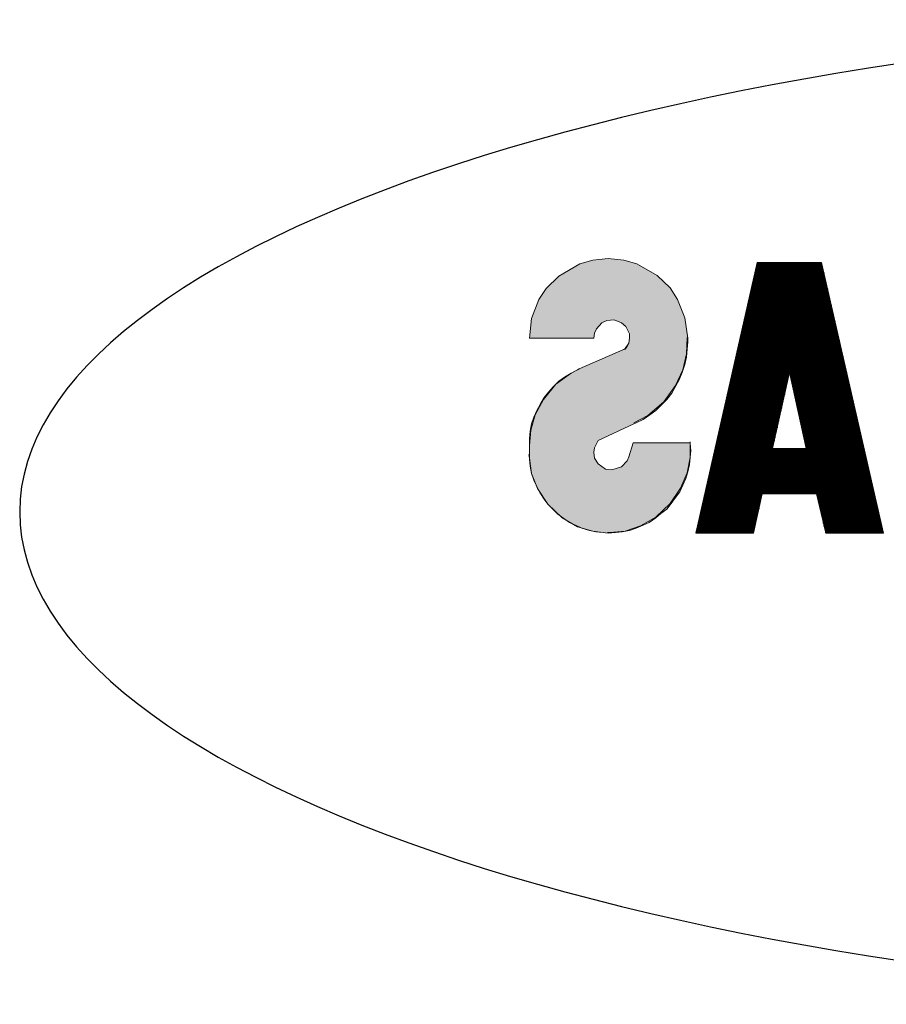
# Model space of a CAD drawing. Header units: centimetres. Extents: x 22052 to 56535, y 76485 to 78519.
# Tile 101 of 235: x 38323.95 to 38327.33, y 77315.08 to 77318.92. Entities that reach past the tile are written whole.
import ezdxf

# ---------------------------------------------------------------- set-up
doc = ezdxf.new("R2010")
doc.units = ezdxf.units.CM
doc.layers.add('$_urządzenia', color=250, linetype='Continuous')

# ---------------------------------------------------------------- blocks, each defined once
blk = doc.blocks.new('A$C46FA06C3')
at = {"layer": '$_urządzenia'}
blk.add_hatch(color=256, dxfattribs=at).paths.add_polyline_path([(1654.338, 642.51), (1654.67, 642.606), (1655.062, 642.642), (1655.45, 642.606), (1655.782, 642.51), (1656.319, 642.196), (1656.633, 641.883), (1656.819, 641.605), (1657.006, 641.123), (1657.06, 640.623), (1655.43, 640.623), (1655.412, 640.755), (1655.357, 640.864), (1655.228, 641.01), (1655.098, 641.069), (1654.914, 641.087), (1654.727, 641.01), (1654.616, 640.919), (1654.525, 640.737), (1654.525, 640.623), (1654.543, 640.496), (1654.58, 640.418), (1654.634, 640.346), (1654.691, 640.327), (1655.801, 639.845), (1655.839, 639.827), (1656.005, 639.736), (1656.171, 639.641), (1656.319, 639.532), (1656.449, 639.4), (1656.578, 639.254), (1656.69, 639.122), (1656.783, 638.959), (1656.876, 638.79), (1656.949, 638.622), (1657.006, 638.458), (1657.042, 638.272), (1657.06, 638.086), (1657.06, 637.904), (1657.06, 637.681), (1657.06, 637.549), (1657.042, 637.385), (1657.006, 637.199), (1656.949, 637.03), (1656.876, 636.867), (1656.801, 636.717), (1656.69, 636.548), (1656.596, 636.421), (1656.467, 636.289), (1656.337, 636.162), (1656.189, 636.053), (1656.042, 635.957), (1655.894, 635.885), (1655.728, 635.812), (1655.541, 635.753), (1655.375, 635.716), (1655.191, 635.698), (1655.062, 635.68), (1654.875, 635.698), (1654.709, 635.716), (1654.525, 635.753), (1654.357, 635.812), (1654.173, 635.885), (1654.025, 635.957), (1653.856, 636.071), (1653.727, 636.18), (1653.579, 636.289), (1653.468, 636.439), (1653.356, 636.589), (1653.245, 636.735), (1653.172, 636.903), (1653.099, 637.067), (1653.042, 637.235), (1653.006, 637.422), (1652.988, 637.603), (1652.967, 637.772), (1652.988, 637.958), (1652.988, 637.976), (1654.432, 637.976), (1654.543, 637.622), (1654.58, 637.513), (1654.727, 637.367), (1654.968, 637.29), (1655.134, 637.308), (1655.318, 637.44), (1655.412, 637.585), (1655.43, 637.735), (1655.412, 637.845), (1655.318, 638.031), (1654.414, 638.458), (1654.357, 638.477), (1654.173, 638.568), (1654.004, 638.681), (1653.856, 638.79), (1653.709, 638.936), (1653.579, 639.068), (1653.449, 639.236), (1653.356, 639.4), (1653.265, 639.568), (1653.19, 639.754), (1653.117, 639.959), (1653.079, 640.141), (1653.061, 640.346), (1653.042, 640.532), (1653.042, 640.623), (1653.117, 641.141), (1653.302, 641.605), (1653.488, 641.901), (1653.82, 642.215)])
at = {"layer": '$_urządzenia', "lineweight": 15}
for points in [[(1648.081, 635.68), (1649.655, 642.547)], [(1651.285, 642.51), (1649.636, 642.51)], [(1649.636, 642.492), (1651.285, 642.492)], [(1651.303, 642.474), (1649.636, 642.474)], [(1651.285, 642.547), (1649.655, 642.547)], [(1651.285, 642.547), (1649.655, 642.547)], [(1649.655, 642.528), (1651.285, 642.528)], [(1651.285, 642.547), (1652.84, 635.68)], [(1654.338, 642.51), (1654.67, 642.606), (1655.062, 642.642), (1655.45, 642.606), (1655.782, 642.51), (1656.319, 642.196), (1656.633, 641.883), (1656.819, 641.605), (1657.006, 641.123), (1657.06, 640.623), (1655.43, 640.623), (1655.412, 640.755), (1655.357, 640.864), (1655.228, 641.01), (1655.098, 641.069), (1654.914, 641.087), (1654.727, 641.01), (1654.616, 640.919), (1654.525, 640.737), (1654.525, 640.623), (1654.543, 640.496), (1654.58, 640.418), (1654.634, 640.346), (1654.691, 640.327), (1655.801, 639.845), (1655.839, 639.827), (1656.005, 639.736), (1656.171, 639.641), (1656.319, 639.532), (1656.449, 639.4), (1656.578, 639.254), (1656.69, 639.122), (1656.783, 638.959), (1656.876, 638.79), (1656.949, 638.622), (1657.006, 638.458), (1657.042, 638.272), (1657.06, 638.086), (1657.06, 637.904), (1657.06, 637.681), (1657.06, 637.549), (1657.042, 637.385), (1657.006, 637.199), (1656.949, 637.03), (1656.876, 636.867), (1656.801, 636.717), (1656.69, 636.548), (1656.596, 636.421), (1656.467, 636.289), (1656.337, 636.162), (1656.189, 636.053), (1656.042, 635.957), (1655.894, 635.885), (1655.728, 635.812), (1655.541, 635.753), (1655.375, 635.716), (1655.191, 635.698), (1655.062, 635.68), (1654.875, 635.698), (1654.709, 635.716), (1654.525, 635.753), (1654.357, 635.812), (1654.173, 635.885), (1654.025, 635.957), (1653.856, 636.071), (1653.727, 636.18), (1653.579, 636.289), (1653.468, 636.439), (1653.356, 636.589), (1653.245, 636.735), (1653.172, 636.903), (1653.099, 637.067), (1653.042, 637.235), (1653.006, 637.422), (1652.988, 637.603), (1652.967, 637.772), (1652.988, 637.958), (1652.988, 637.976), (1654.432, 637.976), (1654.543, 637.622), (1654.58, 637.513), (1654.727, 637.367), (1654.968, 637.29), (1655.134, 637.308), (1655.318, 637.44), (1655.412, 637.585), (1655.43, 637.735), (1655.412, 637.845), (1655.318, 638.031), (1654.414, 638.458), (1654.357, 638.477), (1654.173, 638.568), (1654.004, 638.681), (1653.856, 638.79), (1653.709, 638.936), (1653.579, 639.068), (1653.449, 639.236), (1653.356, 639.4), (1653.265, 639.568), (1653.19, 639.754), (1653.117, 639.959), (1653.079, 640.141), (1653.061, 640.346), (1653.042, 640.532), (1653.042, 640.623), (1653.117, 641.141), (1653.302, 641.605), (1653.488, 641.901), (1653.82, 642.215), (1654.338, 642.51)], [(1657.006, 641.123), (1656.819, 641.605), (1656.633, 641.883), (1656.319, 642.196), (1655.782, 642.51), (1655.45, 642.606), (1655.062, 642.642), (1654.67, 642.606), (1654.338, 642.51), (1653.82, 642.215), (1653.488, 641.901), (1653.302, 641.605), (1653.117, 641.141), (1653.042, 640.623)], [(1649.58, 642.274), (1651.339, 642.274)], [(1651.339, 642.251), (1649.58, 642.251)], [(1649.58, 642.233), (1651.358, 642.233)], [(1649.6, 642.347), (1651.321, 642.347)], [(1651.339, 642.324), (1649.6, 642.324)], [(1649.6, 642.306), (1651.339, 642.306)], [(1651.339, 642.287), (1649.6, 642.287)], [(1649.618, 642.419), (1651.303, 642.419)], [(1651.321, 642.401), (1649.618, 642.401)], [(1649.618, 642.383), (1651.321, 642.383)], [(1651.321, 642.365), (1649.618, 642.365)], [(1649.636, 642.456), (1651.303, 642.456)], [(1651.303, 642.438), (1649.636, 642.438)], [(1649.525, 642.01), (1651.394, 642.01)], [(1651.414, 641.992), (1649.525, 641.992)], [(1649.525, 641.974), (1651.414, 641.974)], [(1651.376, 642.106), (1649.543, 642.106)], [(1649.543, 642.087), (1651.376, 642.087)], [(1651.394, 642.069), (1649.543, 642.069)], [(1649.543, 642.051), (1651.394, 642.051)], [(1651.394, 642.033), (1649.543, 642.033)], [(1651.358, 642.178), (1649.561, 642.178)], [(1649.561, 642.16), (1651.376, 642.16)], [(1651.376, 642.142), (1649.561, 642.142)], [(1649.561, 642.124), (1651.376, 642.124)], [(1651.358, 642.215), (1649.58, 642.215)], [(1649.58, 642.196), (1651.358, 642.196)], [(1651.451, 641.769), (1649.47, 641.769)], [(1649.47, 641.751), (1651.469, 641.751)], [(1651.469, 641.733), (1649.47, 641.733)], [(1649.489, 641.865), (1651.433, 641.865)], [(1651.433, 641.846), (1649.489, 641.846)], [(1649.489, 641.828), (1651.451, 641.828)], [(1651.451, 641.81), (1649.489, 641.81)], [(1649.489, 641.787), (1651.451, 641.787)], [(1649.507, 641.937), (1651.414, 641.937)], [(1651.433, 641.919), (1649.507, 641.919)], [(1649.507, 641.901), (1651.433, 641.901)], [(1651.433, 641.883), (1649.507, 641.883)], [(1651.414, 641.955), (1649.525, 641.955)], [(1649.414, 641.528), (1651.505, 641.528)], [(1651.526, 641.514), (1649.414, 641.514)], [(1649.414, 641.496), (1651.526, 641.496)], [(1651.526, 641.473), (1649.414, 641.473)], [(1651.487, 641.624), (1649.434, 641.624)], [(1649.434, 641.605), (1651.487, 641.605)], [(1651.505, 641.587), (1649.434, 641.587)], [(1649.434, 641.569), (1651.505, 641.569)], [(1651.505, 641.546), (1649.434, 641.546)], [(1651.469, 641.696), (1649.452, 641.696)], [(1649.452, 641.678), (1651.469, 641.678)], [(1651.487, 641.66), (1649.452, 641.66)], [(1649.452, 641.642), (1651.487, 641.642)], [(1649.47, 641.714), (1651.469, 641.714)], [(1651.562, 641.292), (1649.359, 641.292)], [(1649.359, 641.273), (1651.562, 641.273)], [(1651.58, 641.251), (1649.359, 641.251)], [(1649.359, 641.232), (1651.58, 641.232)], [(1651.544, 641.364), (1649.377, 641.364)], [(1649.377, 641.346), (1651.562, 641.346)], [(1651.562, 641.328), (1649.377, 641.328)], [(1649.377, 641.31), (1651.562, 641.31)], [(1649.395, 641.455), (1651.526, 641.455)], [(1651.526, 641.437), (1649.395, 641.437)], [(1649.395, 641.419), (1651.544, 641.419)], [(1651.544, 641.401), (1649.395, 641.401)], [(1649.395, 641.382), (1651.544, 641.382)], [(1649.302, 641.051), (1651.617, 641.051)], [(1651.617, 641.032), (1649.302, 641.032)], [(1649.302, 641.01), (1651.635, 641.01)], [(1651.635, 640.991), (1649.302, 640.991)], [(1649.302, 640.973), (1651.635, 640.973)], [(1649.323, 641.123), (1651.599, 641.123)], [(1651.617, 641.105), (1649.323, 641.105)], [(1649.323, 641.087), (1651.617, 641.087)], [(1651.617, 641.069), (1649.323, 641.069)], [(1651.58, 641.214), (1649.341, 641.214)], [(1649.341, 641.196), (1651.58, 641.196)], [(1651.599, 641.178), (1649.341, 641.178)], [(1649.341, 641.16), (1651.599, 641.16)], [(1651.599, 641.141), (1649.341, 641.141)], [(1655.43, 640.623), (1655.412, 640.755), (1655.357, 640.864), (1655.228, 641.01), (1655.098, 641.069), (1654.914, 641.087), (1654.727, 641.01), (1654.616, 640.919), (1654.525, 640.737), (1654.525, 640.623), (1654.543, 640.496)], [(1657.006, 641.123), (1657.06, 640.623)], [(1651.674, 640.809), (1649.248, 640.809)], [(1649.248, 640.791), (1651.674, 640.791)], [(1651.692, 640.773), (1649.248, 640.773)], [(1649.248, 640.755), (1651.692, 640.755)], [(1651.692, 640.737), (1649.248, 640.737)], [(1651.653, 640.882), (1649.266, 640.882)], [(1649.266, 640.864), (1651.653, 640.864)], [(1651.674, 640.846), (1649.266, 640.846)], [(1649.266, 640.828), (1651.674, 640.828)], [(1651.635, 640.955), (1649.284, 640.955)], [(1649.284, 640.937), (1651.653, 640.937)], [(1651.653, 640.919), (1649.284, 640.919)], [(1649.284, 640.9), (1651.653, 640.9)], [(1651.746, 640.473), (1649.175, 640.473)], [(1649.193, 640.568), (1651.728, 640.568)], [(1651.728, 640.55), (1649.193, 640.55)], [(1649.193, 640.532), (1651.746, 640.532)], [(1651.746, 640.514), (1649.193, 640.514)], [(1649.193, 640.496), (1651.746, 640.496)], [(1649.211, 640.641), (1651.71, 640.641)], [(1651.71, 640.623), (1649.211, 640.623)], [(1649.211, 640.605), (1651.728, 640.605)], [(1651.728, 640.587), (1649.211, 640.587)], [(1649.229, 640.714), (1651.692, 640.714)], [(1651.71, 640.696), (1649.229, 640.696)], [(1649.229, 640.678), (1651.71, 640.678)], [(1651.71, 640.659), (1649.229, 640.659)], [(1653.061, 640.641), (1653.079, 640.232), (1653.172, 639.827), (1653.356, 639.422), (1653.654, 639.013), (1654.061, 638.663), (1654.414, 638.477)], [(1654.543, 640.496), (1654.634, 640.364), (1654.691, 640.327)], [(1655.43, 640.623), (1657.06, 640.623)], [(1649.118, 640.232), (1651.803, 640.232)], [(1649.136, 640.309), (1651.785, 640.309)], [(1651.803, 640.291), (1649.136, 640.291)], [(1649.136, 640.273), (1651.803, 640.273)], [(1651.803, 640.25), (1649.136, 640.25)], [(1651.765, 640.4), (1649.154, 640.4)], [(1649.154, 640.382), (1651.765, 640.382)], [(1651.785, 640.364), (1649.154, 640.364)], [(1649.154, 640.346), (1651.785, 640.346)], [(1651.785, 640.327), (1649.154, 640.327)], [(1649.175, 640.455), (1651.765, 640.455)], [(1651.765, 640.437), (1649.175, 640.437)], [(1649.175, 640.418), (1651.765, 640.418)], [(1654.691, 640.327), (1655.801, 639.845)], [(1651.858, 639.995), (1649.063, 639.995)], [(1649.063, 639.977), (1651.858, 639.977)], [(1651.84, 640.068), (1649.082, 640.068)], [(1649.082, 640.05), (1651.858, 640.05)], [(1651.858, 640.032), (1649.082, 640.032)], [(1649.082, 640.014), (1651.858, 640.014)], [(1649.1, 640.159), (1651.821, 640.159)], [(1651.821, 640.141), (1649.1, 640.141)], [(1649.1, 640.123), (1651.84, 640.123)], [(1651.84, 640.105), (1649.1, 640.105)], [(1649.1, 640.086), (1651.84, 640.086)], [(1651.803, 640.218), (1649.118, 640.218)], [(1649.118, 640.2), (1651.821, 640.2)], [(1651.821, 640.182), (1649.118, 640.182)], [(1650.469, 639.754), (1649.007, 639.754)], [(1650.469, 639.736), (1649.007, 639.736)], [(1649.025, 639.827), (1651.894, 639.827)], [(1651.894, 639.809), (1649.025, 639.809)], [(1649.025, 639.791), (1651.915, 639.791)], [(1651.915, 639.773), (1649.025, 639.773)], [(1649.045, 639.9), (1651.876, 639.9)], [(1651.894, 639.882), (1649.045, 639.882)], [(1649.045, 639.864), (1651.894, 639.864)], [(1651.894, 639.845), (1649.045, 639.845)], [(1651.876, 639.959), (1649.063, 639.959)], [(1649.063, 639.936), (1651.876, 639.936)], [(1651.876, 639.918), (1649.063, 639.918)], [(1650.043, 637.826), (1650.469, 639.754)], [(1650.469, 639.754), (1651.915, 639.754)], [(1650.469, 639.754), (1650.896, 637.826)], [(1650.469, 639.736), (1651.915, 639.736)], [(1657.06, 637.904), (1657.022, 638.29), (1656.912, 638.681), (1656.708, 639.068), (1656.394, 639.459), (1656.005, 639.736), (1655.801, 639.845)], [(1650.414, 639.513), (1648.952, 639.513)], [(1650.414, 639.495), (1648.952, 639.495)], [(1650.432, 639.586), (1648.97, 639.586)], [(1650.432, 639.568), (1648.97, 639.568)], [(1650.414, 639.55), (1648.97, 639.55)], [(1650.414, 639.532), (1648.97, 639.532)], [(1650.45, 639.659), (1648.988, 639.659)], [(1650.432, 639.641), (1648.988, 639.641)], [(1650.432, 639.623), (1648.988, 639.623)], [(1650.432, 639.604), (1648.988, 639.604)], [(1650.45, 639.718), (1649.007, 639.718)], [(1650.45, 639.695), (1649.007, 639.695)], [(1650.45, 639.677), (1649.007, 639.677)], [(1650.469, 639.718), (1651.931, 639.718)], [(1650.489, 639.695), (1651.931, 639.695)], [(1650.489, 639.677), (1651.931, 639.677)], [(1650.489, 639.659), (1651.931, 639.659)], [(1650.489, 639.641), (1651.951, 639.641)], [(1650.489, 639.623), (1651.951, 639.623)], [(1650.507, 639.604), (1651.951, 639.604)], [(1650.507, 639.586), (1651.951, 639.586)], [(1650.507, 639.568), (1651.951, 639.568)], [(1650.507, 639.55), (1651.969, 639.55)], [(1650.507, 639.532), (1651.969, 639.532)], [(1650.525, 639.513), (1651.969, 639.513)], [(1650.525, 639.495), (1651.969, 639.495)], [(1650.359, 639.254), (1648.897, 639.254)], [(1650.359, 639.236), (1648.897, 639.236)], [(1650.378, 639.345), (1648.916, 639.345)], [(1650.378, 639.327), (1648.916, 639.327)], [(1650.359, 639.309), (1648.916, 639.309)], [(1650.359, 639.291), (1648.916, 639.291)], [(1650.359, 639.272), (1648.916, 639.272)], [(1650.396, 639.422), (1648.934, 639.422)], [(1650.396, 639.4), (1648.934, 639.4)], [(1650.378, 639.382), (1648.934, 639.382)], [(1650.378, 639.363), (1648.934, 639.363)], [(1650.396, 639.473), (1648.952, 639.473)], [(1650.396, 639.459), (1648.952, 639.459)], [(1650.396, 639.441), (1648.952, 639.441)], [(1650.525, 639.473), (1651.987, 639.473)], [(1650.525, 639.459), (1651.987, 639.459)], [(1650.544, 639.441), (1651.987, 639.441)], [(1650.544, 639.422), (1651.987, 639.422)], [(1650.544, 639.4), (1651.987, 639.4)], [(1650.544, 639.382), (1652.006, 639.382)], [(1650.544, 639.363), (1652.006, 639.363)], [(1650.562, 639.345), (1652.006, 639.345)], [(1650.562, 639.327), (1652.006, 639.327)], [(1650.562, 639.309), (1652.024, 639.309)], [(1650.562, 639.291), (1652.024, 639.291)], [(1650.58, 639.272), (1652.024, 639.272)], [(1650.58, 639.254), (1652.024, 639.254)], [(1650.58, 639.236), (1652.042, 639.236)], [(1650.303, 639.013), (1648.841, 639.013)], [(1650.303, 638.995), (1648.841, 638.995)], [(1650.303, 638.977), (1648.841, 638.977)], [(1650.321, 639.104), (1648.859, 639.104)], [(1650.321, 639.086), (1648.859, 639.086)], [(1650.321, 639.068), (1648.859, 639.068)], [(1650.303, 639.05), (1648.859, 639.05)], [(1650.303, 639.031), (1648.859, 639.031)], [(1650.339, 639.181), (1648.877, 639.181)], [(1650.339, 639.159), (1648.877, 639.159)], [(1650.321, 639.141), (1648.877, 639.141)], [(1650.321, 639.122), (1648.877, 639.122)], [(1650.339, 639.218), (1648.897, 639.218)], [(1650.339, 639.2), (1648.897, 639.2)], [(1650.58, 639.218), (1652.042, 639.218)], [(1650.58, 639.2), (1652.042, 639.2)], [(1650.598, 639.181), (1652.042, 639.181)], [(1650.598, 639.159), (1652.042, 639.159)], [(1650.598, 639.141), (1652.062, 639.141)], [(1650.598, 639.122), (1652.062, 639.122)], [(1650.616, 639.104), (1652.062, 639.104)], [(1650.616, 639.086), (1652.062, 639.086)], [(1650.616, 639.068), (1652.081, 639.068)], [(1650.616, 639.05), (1652.081, 639.05)], [(1650.616, 639.031), (1652.081, 639.031)], [(1650.637, 639.013), (1652.081, 639.013)], [(1650.637, 638.995), (1652.081, 638.995)], [(1650.637, 638.977), (1652.099, 638.977)], [(1650.248, 638.772), (1648.786, 638.772)], [(1650.248, 638.754), (1648.786, 638.754)], [(1650.248, 638.736), (1648.786, 638.736)], [(1650.266, 638.845), (1648.804, 638.845)], [(1650.266, 638.827), (1648.804, 638.827)], [(1650.266, 638.809), (1648.804, 638.809)], [(1650.248, 638.79), (1648.804, 638.79)], [(1650.284, 638.936), (1648.822, 638.936)], [(1650.284, 638.918), (1648.822, 638.918)], [(1650.284, 638.9), (1648.822, 638.9)], [(1650.266, 638.881), (1648.822, 638.881)], [(1650.266, 638.863), (1648.822, 638.863)], [(1650.284, 638.959), (1648.841, 638.959)], [(1650.637, 638.959), (1652.099, 638.959)], [(1650.655, 638.936), (1652.099, 638.936)], [(1650.655, 638.918), (1652.099, 638.918)], [(1650.655, 638.9), (1652.117, 638.9)], [(1650.655, 638.881), (1652.117, 638.881)], [(1650.655, 638.863), (1652.117, 638.863)], [(1650.673, 638.845), (1652.117, 638.845)], [(1650.673, 638.827), (1652.135, 638.827)], [(1650.673, 638.809), (1652.135, 638.809)], [(1650.673, 638.79), (1652.135, 638.79)], [(1650.691, 638.772), (1652.135, 638.772)], [(1650.691, 638.754), (1652.135, 638.754)], [(1650.691, 638.736), (1652.153, 638.736)], [(1650.191, 638.531), (1648.729, 638.531)], [(1650.191, 638.513), (1648.729, 638.513)], [(1650.191, 638.495), (1648.729, 638.495)], [(1650.212, 638.604), (1648.747, 638.604)], [(1650.212, 638.586), (1648.747, 638.586)], [(1650.212, 638.568), (1648.747, 638.568)], [(1650.191, 638.549), (1648.747, 638.549)], [(1650.23, 638.699), (1648.766, 638.699)], [(1650.23, 638.681), (1648.766, 638.681)], [(1650.23, 638.663), (1648.766, 638.663)], [(1650.23, 638.645), (1648.766, 638.645)], [(1650.212, 638.622), (1648.766, 638.622)], [(1650.23, 638.718), (1648.786, 638.718)], [(1650.691, 638.718), (1652.153, 638.718)], [(1650.691, 638.699), (1652.153, 638.699)], [(1650.71, 638.681), (1652.153, 638.681)], [(1650.71, 638.663), (1652.174, 638.663)], [(1650.71, 638.645), (1652.174, 638.645)], [(1650.71, 638.622), (1652.174, 638.622)], [(1650.728, 638.604), (1652.174, 638.604)], [(1650.728, 638.586), (1652.174, 638.586)], [(1650.728, 638.568), (1652.192, 638.568)], [(1650.728, 638.549), (1652.192, 638.549)], [(1650.728, 638.531), (1652.192, 638.531)], [(1650.748, 638.513), (1652.192, 638.513)], [(1650.748, 638.495), (1652.21, 638.495)], [(1650.137, 638.29), (1648.675, 638.29)], [(1650.137, 638.272), (1648.675, 638.272)], [(1650.137, 638.254), (1648.675, 638.254)], [(1650.137, 638.236), (1648.675, 638.236)], [(1650.155, 638.363), (1648.693, 638.363)], [(1650.155, 638.345), (1648.693, 638.345)], [(1650.155, 638.327), (1648.693, 638.327)], [(1650.155, 638.308), (1648.693, 638.308)], [(1650.173, 638.458), (1648.711, 638.458)], [(1650.173, 638.44), (1648.711, 638.44)], [(1650.173, 638.422), (1648.711, 638.422)], [(1650.173, 638.399), (1648.711, 638.399)], [(1650.155, 638.381), (1648.711, 638.381)], [(1650.191, 638.477), (1648.729, 638.477)], [(1650.748, 638.477), (1652.21, 638.477)], [(1650.748, 638.458), (1652.21, 638.458)], [(1650.766, 638.44), (1652.21, 638.44)], [(1650.766, 638.422), (1652.228, 638.422)], [(1650.766, 638.399), (1652.228, 638.399)], [(1650.766, 638.381), (1652.228, 638.381)], [(1650.766, 638.363), (1652.228, 638.363)], [(1650.785, 638.345), (1652.228, 638.345)], [(1650.785, 638.327), (1652.247, 638.327)], [(1650.785, 638.308), (1652.247, 638.308)], [(1650.785, 638.29), (1652.247, 638.29)], [(1650.785, 638.272), (1652.247, 638.272)], [(1650.803, 638.254), (1652.265, 638.254)], [(1650.803, 638.236), (1652.265, 638.236)], [(1654.414, 638.458), (1655.318, 638.031)], [(1650.08, 638.049), (1648.618, 638.049)], [(1650.08, 638.031), (1648.618, 638.031)], [(1650.08, 638.013), (1648.618, 638.013)], [(1650.08, 637.995), (1648.618, 637.995)], [(1650.1, 638.126), (1648.636, 638.126)], [(1650.1, 638.108), (1648.636, 638.108)], [(1650.1, 638.086), (1648.636, 638.086)], [(1650.1, 638.067), (1648.636, 638.067)], [(1650.118, 638.199), (1648.654, 638.199)], [(1650.118, 638.181), (1648.654, 638.181)], [(1650.118, 638.163), (1648.654, 638.163)], [(1650.118, 638.145), (1648.654, 638.145)], [(1650.118, 638.217), (1648.675, 638.217)], [(1650.803, 638.217), (1652.265, 638.217)], [(1650.803, 638.199), (1652.265, 638.199)], [(1650.821, 638.181), (1652.285, 638.181)], [(1650.821, 638.163), (1652.285, 638.163)], [(1650.821, 638.145), (1652.285, 638.145)], [(1650.821, 638.126), (1652.285, 638.126)], [(1650.821, 638.108), (1652.285, 638.108)], [(1650.839, 638.086), (1652.303, 638.086)], [(1650.839, 638.067), (1652.303, 638.067)], [(1650.839, 638.049), (1652.303, 638.049)], [(1650.839, 638.031), (1652.303, 638.031)], [(1650.86, 638.013), (1652.319, 638.013)], [(1650.86, 637.995), (1652.319, 637.995)], [(1652.988, 637.995), (1652.988, 637.603), (1653.061, 637.217), (1653.229, 636.826), (1653.488, 636.439), (1653.856, 636.089), (1654.245, 635.866), (1654.634, 635.734), (1655.023, 635.698), (1655.08, 635.698)], [(1654.543, 637.622), (1654.58, 637.513), (1654.727, 637.367), (1654.968, 637.29), (1655.134, 637.308), (1655.318, 637.44), (1655.412, 637.585), (1655.43, 637.735), (1655.412, 637.845), (1655.318, 638.031)], [(1648.563, 637.79), (1652.358, 637.79)], [(1652.376, 637.772), (1648.563, 637.772)], [(1648.563, 637.754), (1652.376, 637.754)], [(1652.376, 637.735), (1648.563, 637.735)], [(1650.043, 637.885), (1648.581, 637.885)], [(1650.043, 637.867), (1648.581, 637.867)], [(1650.043, 637.845), (1648.581, 637.845)], [(1648.581, 637.826), (1652.358, 637.826)], [(1652.358, 637.808), (1648.581, 637.808)], [(1650.062, 637.958), (1648.6, 637.958)], [(1650.062, 637.94), (1648.6, 637.94)], [(1650.062, 637.922), (1648.6, 637.922)], [(1650.062, 637.904), (1648.6, 637.904)], [(1650.08, 637.976), (1648.618, 637.976)], [(1650.896, 637.826), (1650.043, 637.826)], [(1650.86, 637.976), (1652.319, 637.976)], [(1650.86, 637.958), (1652.319, 637.958)], [(1650.86, 637.94), (1652.319, 637.94)], [(1650.878, 637.922), (1652.34, 637.922)], [(1650.878, 637.904), (1652.34, 637.904)], [(1650.878, 637.885), (1652.34, 637.885)], [(1650.878, 637.867), (1652.34, 637.867)], [(1650.896, 637.845), (1652.358, 637.845)], [(1652.988, 637.976), (1654.432, 637.976)], [(1654.432, 637.976), (1654.543, 637.622)], [(1657.06, 637.681), (1657.06, 637.904)], [(1652.413, 637.549), (1648.509, 637.549)], [(1648.509, 637.531), (1652.413, 637.531)], [(1652.431, 637.513), (1648.509, 637.513)], [(1648.509, 637.494), (1652.431, 637.494)], [(1648.527, 637.644), (1652.394, 637.644)], [(1652.394, 637.622), (1648.527, 637.622)], [(1648.527, 637.603), (1652.413, 637.603)], [(1652.413, 637.585), (1648.527, 637.585)], [(1648.527, 637.572), (1652.413, 637.572)], [(1648.545, 637.717), (1652.376, 637.717)], [(1652.376, 637.699), (1648.545, 637.699)], [(1648.545, 637.681), (1652.394, 637.681)], [(1652.394, 637.663), (1648.545, 637.663)], [(1655.062, 635.68), (1655.45, 635.734), (1655.839, 635.848), (1656.228, 636.071), (1656.596, 636.421), (1656.856, 636.812), (1657.006, 637.199), (1657.06, 637.585), (1657.078, 637.681)], [(1648.434, 637.235), (1652.488, 637.235)], [(1648.452, 637.308), (1652.469, 637.308)], [(1652.469, 637.29), (1648.452, 637.29)], [(1648.452, 637.272), (1652.488, 637.272)], [(1652.488, 637.253), (1648.452, 637.253)], [(1648.47, 637.385), (1652.451, 637.385)], [(1652.469, 637.367), (1648.47, 637.367)], [(1648.47, 637.349), (1652.469, 637.349)], [(1652.469, 637.331), (1648.47, 637.331)], [(1652.431, 637.476), (1648.488, 637.476)], [(1648.488, 637.458), (1652.431, 637.458)], [(1652.451, 637.44), (1648.488, 637.44)], [(1648.488, 637.422), (1652.451, 637.422)], [(1652.451, 637.403), (1648.488, 637.403)], [(1652.542, 636.994), (1648.377, 636.994)], [(1652.524, 637.067), (1648.397, 637.067)], [(1648.397, 637.049), (1652.524, 637.049)], [(1652.542, 637.03), (1648.397, 637.03)], [(1648.397, 637.012), (1652.542, 637.012)], [(1652.506, 637.144), (1648.415, 637.144)], [(1648.415, 637.126), (1652.506, 637.126)], [(1652.524, 637.108), (1648.415, 637.108)], [(1648.415, 637.085), (1652.524, 637.085)], [(1652.488, 637.217), (1648.434, 637.217)], [(1648.434, 637.199), (1652.506, 637.199)], [(1652.506, 637.181), (1648.434, 637.181)], [(1648.434, 637.162), (1652.506, 637.162)], [(1652.599, 636.735), (1648.322, 636.735)], [(1648.34, 636.826), (1652.581, 636.826)], [(1652.581, 636.812), (1648.34, 636.812)], [(1648.34, 636.794), (1652.599, 636.794)], [(1652.599, 636.771), (1648.34, 636.771)], [(1648.34, 636.753), (1652.599, 636.753)], [(1648.358, 636.903), (1652.563, 636.903)], [(1652.563, 636.885), (1648.358, 636.885)], [(1648.358, 636.867), (1652.581, 636.867)], [(1652.581, 636.844), (1648.358, 636.844)], [(1648.377, 636.976), (1652.542, 636.976)], [(1652.563, 636.958), (1648.377, 636.958)], [(1648.377, 636.94), (1652.563, 636.94)], [(1652.563, 636.921), (1648.377, 636.921)], [(1649.73, 636.494), (1648.265, 636.494)], [(1649.766, 636.589), (1648.286, 636.589)], [(1649.748, 636.571), (1648.286, 636.571)], [(1649.748, 636.548), (1648.286, 636.548)], [(1649.748, 636.53), (1648.286, 636.53)], [(1649.748, 636.512), (1648.286, 636.512)], [(1649.766, 636.662), (1648.304, 636.662)], [(1649.766, 636.644), (1648.304, 636.644)], [(1649.766, 636.626), (1648.304, 636.626)], [(1649.766, 636.608), (1648.304, 636.608)], [(1648.322, 636.717), (1652.599, 636.717)], [(1652.617, 636.699), (1648.322, 636.699)], [(1649.784, 636.68), (1648.322, 636.68)], [(1649.543, 635.68), (1649.784, 636.68)], [(1651.155, 636.68), (1649.784, 636.68)], [(1651.155, 636.68), (1652.617, 636.68)], [(1651.155, 636.68), (1651.376, 635.68)], [(1651.155, 636.662), (1652.617, 636.662)], [(1651.155, 636.644), (1652.617, 636.644)], [(1651.173, 636.626), (1652.635, 636.626)], [(1651.173, 636.608), (1652.635, 636.608)], [(1651.173, 636.589), (1652.635, 636.589)], [(1651.173, 636.571), (1652.635, 636.571)], [(1651.192, 636.548), (1652.654, 636.548)], [(1651.192, 636.53), (1652.654, 636.53)], [(1651.192, 636.512), (1652.654, 636.512)], [(1651.192, 636.494), (1652.654, 636.494)], [(1649.673, 636.253), (1648.211, 636.253)], [(1649.673, 636.235), (1648.211, 636.235)], [(1649.691, 636.33), (1648.229, 636.33)], [(1649.691, 636.307), (1648.229, 636.307)], [(1649.691, 636.289), (1648.229, 636.289)], [(1649.691, 636.271), (1648.229, 636.271)], [(1649.711, 636.421), (1648.247, 636.421)], [(1649.711, 636.403), (1648.247, 636.403)], [(1649.711, 636.385), (1648.247, 636.385)], [(1649.711, 636.367), (1648.247, 636.367)], [(1649.711, 636.348), (1648.247, 636.348)], [(1649.73, 636.476), (1648.265, 636.476)], [(1649.73, 636.458), (1648.265, 636.458)], [(1649.73, 636.439), (1648.265, 636.439)], [(1651.192, 636.476), (1652.654, 636.476)], [(1651.21, 636.458), (1652.672, 636.458)], [(1651.21, 636.439), (1652.672, 636.439)], [(1651.21, 636.421), (1652.672, 636.421)], [(1651.21, 636.403), (1652.672, 636.403)], [(1651.228, 636.385), (1652.69, 636.385)], [(1651.228, 636.367), (1652.69, 636.367)], [(1651.228, 636.348), (1652.69, 636.348)], [(1651.228, 636.33), (1652.69, 636.33)], [(1651.228, 636.307), (1652.71, 636.307)], [(1651.248, 636.289), (1652.71, 636.289)], [(1651.248, 636.271), (1652.71, 636.271)], [(1651.248, 636.253), (1652.71, 636.253)], [(1651.248, 636.235), (1652.71, 636.235)], [(1649.618, 636.016), (1648.156, 636.016)], [(1649.618, 635.994), (1648.156, 635.994)], [(1649.636, 636.089), (1648.174, 636.089)], [(1649.636, 636.071), (1648.174, 636.071)], [(1649.636, 636.053), (1648.174, 636.053)], [(1649.636, 636.035), (1648.174, 636.035)], [(1649.655, 636.18), (1648.193, 636.18)], [(1649.655, 636.162), (1648.193, 636.162)], [(1649.655, 636.144), (1648.193, 636.144)], [(1649.655, 636.126), (1648.193, 636.126)], [(1649.655, 636.107), (1648.193, 636.107)], [(1649.673, 636.216), (1648.211, 636.216)], [(1649.673, 636.198), (1648.211, 636.198)], [(1651.267, 636.216), (1652.729, 636.216)], [(1651.267, 636.198), (1652.729, 636.198)], [(1651.267, 636.18), (1652.729, 636.18)], [(1651.267, 636.162), (1652.729, 636.162)], [(1651.285, 636.144), (1652.747, 636.144)], [(1651.285, 636.126), (1652.747, 636.126)], [(1651.285, 636.107), (1652.747, 636.107)], [(1651.285, 636.089), (1652.747, 636.089)], [(1651.285, 636.071), (1652.747, 636.071)], [(1651.303, 636.053), (1652.765, 636.053)], [(1651.303, 636.035), (1652.765, 636.035)], [(1651.303, 636.016), (1652.765, 636.016)], [(1651.303, 635.994), (1652.765, 635.994)], [(1649.561, 635.771), (1648.099, 635.771)], [(1649.561, 635.753), (1648.099, 635.753)], [(1649.561, 635.734), (1648.099, 635.734)], [(1649.58, 635.848), (1648.12, 635.848)], [(1649.58, 635.83), (1648.12, 635.83)], [(1649.58, 635.812), (1648.12, 635.812)], [(1649.58, 635.794), (1648.12, 635.794)], [(1649.618, 635.939), (1648.138, 635.939)], [(1649.6, 635.921), (1648.138, 635.921)], [(1649.6, 635.903), (1648.138, 635.903)], [(1649.6, 635.885), (1648.138, 635.885)], [(1649.6, 635.866), (1648.138, 635.866)], [(1649.618, 635.975), (1648.156, 635.975)], [(1649.618, 635.957), (1648.156, 635.957)], [(1651.321, 635.975), (1652.783, 635.975)], [(1651.321, 635.957), (1652.783, 635.957)], [(1651.321, 635.939), (1652.783, 635.939)], [(1651.321, 635.921), (1652.783, 635.921)], [(1651.321, 635.903), (1652.801, 635.903)], [(1651.339, 635.885), (1652.801, 635.885)], [(1651.339, 635.866), (1652.801, 635.866)], [(1651.339, 635.848), (1652.801, 635.848)], [(1651.339, 635.83), (1652.801, 635.83)], [(1651.358, 635.812), (1652.82, 635.812)], [(1651.358, 635.794), (1652.82, 635.794)], [(1651.358, 635.771), (1652.82, 635.771)], [(1651.358, 635.753), (1652.82, 635.753)], [(1651.376, 635.734), (1652.84, 635.734)], [(1649.543, 635.68), (1648.081, 635.68)], [(1649.561, 635.716), (1648.099, 635.716)], [(1648.099, 635.698), (1649.561, 635.698)], [(1651.376, 635.716), (1652.84, 635.716)], [(1651.376, 635.698), (1652.84, 635.698)], [(1651.376, 635.68), (1652.84, 635.68)]]:
    blk.add_lwpolyline(points, dxfattribs=at)
at = {"layer": '$_urządzenia'}
blk.add_ellipse((1631.988, 636.221), major_axis=(-38, 0), ratio=0.328293, dxfattribs=at)

msp = doc.modelspace()

# ---------------------------------------------------------------- block references
at = {"xscale": -0.1538463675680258, "yscale": 0.1538463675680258, "zscale": 0.1538463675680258}
msp.add_blockref('A$C46FA06C3', (38580.8711, 77219.116), dxfattribs=at)

doc.saveas('drawing.dxf')
